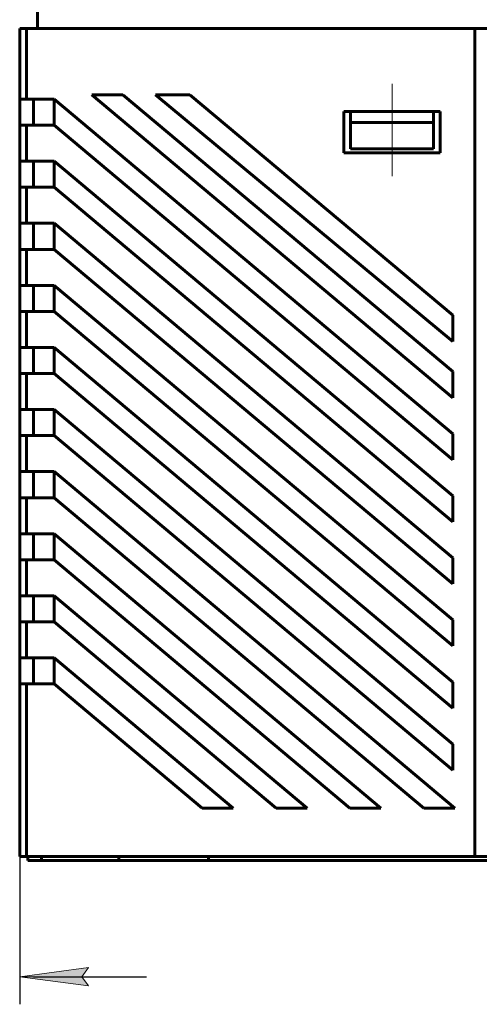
# Model space of a CAD drawing. Header units: millimetres. Extents: x 0 to 420, y 0 to 297.
# Tile 47 of 66: x 265 to 298, y 169 to 240. Entities that reach past the tile are written whole.
import ezdxf

# ---------------------------------------------------------------- set-up
doc = ezdxf.new("R2010")
doc.units = ezdxf.units.MM
for name, pattern in [('K5LT_AXLED', [19.5, 15, -1.5, 1.5, -1.5]), ('K5LT_BASIC', [0]), ('K5LT_THIN', [0])]:
    doc.linetypes.add(name, pattern=pattern)
doc.layers.add('Системный слой', color=7, linetype='Continuous')
doc.styles.add('KDIMTEXTSTYLE', font='GOST_AU.SHX', dxfattribs={"width": 0.96, "oblique": 15, "height": 5})
doc.dimstyles.new('KDIMSTYLE (1.00)', dxfattribs={"dimtxt": 5, "dimasz": 1, "dimexe": 2, "dimexo": 0, "dimgap": 1, "dimtad": 1, "dimtxsty": 'KDIMTEXTSTYLE', "dimsah": 1, "dimcen": 0, "dimdle": 1, "dimadec": 0, "dimazin": 0, "dimtfac": 0.667, "dimtmove": 0, "dimatfit": 3, "dimfxl": 0, "dimtvp": 1, "dimtolj": 1, "dimtzin": 0, "dimarcsym": 0})

# ---------------------------------------------------------------- blocks, each defined once
blk = doc.blocks.new('KDIMARROW_01')
at = {"layer": 'Системный слой'}
blk.add_hatch(color=0, dxfattribs=at).paths.add_polyline_path([(-5, -0.658), (0, 0), (-5, 0.658), (-4.5, 0)])
at = {"layer": 'Системный слой', "color": 0, "linetype": 'K5LT_THIN', "lineweight": 18}
for p, q in [((-4.5, 0), (-5, 0.658)), ((-5, 0.658), (0, 0)), ((0, 0), (-5, -0.658)), ((-5, -0.658), (-4.5, 0)), ((0, 0), (-1, 0))]:
    blk.add_line(p, q, dxfattribs=at)

msp = doc.modelspace()

# ---------------------------------------------------------------- linework, layer by layer
at = {"layer": 'Системный слой', "linetype": 'K5LT_BASIC', "lineweight": 60}
for p, q in [((265.808, 241.104), (265.808, 239.804)), ((264.508, 239.804), (264.508, 234.693)), ((265.008, 239.804), (264.508, 239.804)), ((265.008, 234.693), (265.008, 239.804)), ((265.008, 239.804), (297.508, 239.804)), ((297.508, 239.804), (297.508, 179.804)), ((297.508, 239.804), (298.508, 239.804)), ((271.995, 235.008), (269.744, 235.008)), ((269.744, 235.008), (295.908, 213.054)), ((295.908, 214.943), (271.995, 235.008)), ((276.858, 235.008), (274.358, 235.008)), ((274.358, 235.008), (295.908, 217.136)), ((295.908, 219.024), (276.858, 235.008)), ((264.508, 234.693), (265.008, 234.693)), ((264.508, 234.693), (264.508, 232.804)), ((267.008, 234.693), (265.008, 234.693)), ((265.508, 232.804), (265.508, 234.693)), ((295.908, 210.443), (267.008, 234.693)), ((267.008, 234.693), (267.008, 232.804)), ((295.008, 233.804), (288.008, 233.804)), ((288.008, 233.804), (288.008, 230.804)), ((288.508, 233.804), (288.508, 233.004)), ((294.508, 233.804), (294.508, 233.004)), ((295.008, 230.804), (295.008, 233.804)), ((264.508, 232.804), (264.508, 230.193)), ((265.008, 232.804), (264.508, 232.804)), ((265.008, 230.193), (265.008, 232.804)), ((265.008, 232.804), (267.008, 232.804)), ((267.008, 232.804), (295.908, 208.554)), ((294.508, 233.004), (288.508, 233.004)), ((288.508, 233.004), (288.508, 231.104)), ((294.508, 233.004), (294.508, 231.104)), ((288.008, 230.804), (295.008, 230.804)), ((294.508, 231.104), (288.508, 231.104)), ((264.508, 230.193), (265.008, 230.193)), ((264.508, 230.193), (264.508, 228.304)), ((267.008, 230.193), (265.008, 230.193)), ((265.508, 228.304), (265.508, 230.193)), ((295.908, 205.943), (267.008, 230.193)), ((267.008, 230.193), (267.008, 228.304)), ((264.508, 228.304), (264.508, 225.693)), ((265.008, 228.304), (264.508, 228.304)), ((265.008, 225.693), (265.008, 228.304)), ((265.008, 228.304), (267.008, 228.304)), ((267.008, 228.304), (295.908, 204.054)), ((264.508, 225.693), (265.008, 225.693)), ((264.508, 225.693), (264.508, 223.804)), ((267.008, 225.693), (265.008, 225.693)), ((265.508, 223.804), (265.508, 225.693)), ((295.908, 201.443), (267.008, 225.693)), ((267.008, 225.693), (267.008, 223.804)), ((264.508, 223.804), (264.508, 221.193)), ((265.008, 223.804), (264.508, 223.804)), ((265.008, 221.193), (265.008, 223.804)), ((265.008, 223.804), (267.008, 223.804)), ((267.008, 223.804), (295.908, 199.554)), ((264.508, 221.193), (265.008, 221.193)), ((264.508, 221.193), (264.508, 219.304)), ((267.008, 221.193), (265.008, 221.193)), ((265.508, 219.304), (265.508, 221.193)), ((295.908, 196.943), (267.008, 221.193)), ((267.008, 221.193), (267.008, 219.304)), ((264.508, 219.304), (264.508, 216.693)), ((265.008, 219.304), (264.508, 219.304)), ((265.008, 216.693), (265.008, 219.304)), ((265.008, 219.304), (267.008, 219.304)), ((267.008, 219.304), (295.908, 195.054)), ((295.908, 217.136), (295.908, 219.024)), ((264.508, 216.693), (265.008, 216.693)), ((264.508, 216.693), (264.508, 214.804)), ((267.008, 216.693), (265.008, 216.693)), ((265.508, 214.804), (265.508, 216.693)), ((295.908, 192.443), (267.008, 216.693)), ((267.008, 216.693), (267.008, 214.804)), ((295.908, 213.054), (295.908, 214.943)), ((264.508, 214.804), (264.508, 212.193)), ((265.008, 214.804), (264.508, 214.804)), ((265.008, 212.193), (265.008, 214.804)), ((265.008, 214.804), (267.008, 214.804)), ((267.008, 214.804), (295.908, 190.554)), ((264.508, 212.193), (265.008, 212.193)), ((264.508, 212.193), (264.508, 210.304)), ((267.008, 212.193), (265.008, 212.193)), ((265.508, 210.304), (265.508, 212.193)), ((295.908, 187.943), (267.008, 212.193)), ((267.008, 212.193), (267.008, 210.304)), ((264.508, 210.304), (264.508, 207.693)), ((265.008, 210.304), (264.508, 210.304)), ((265.008, 207.693), (265.008, 210.304)), ((265.008, 210.304), (267.008, 210.304)), ((267.008, 210.304), (295.908, 186.054)), ((295.908, 208.554), (295.908, 210.443)), ((264.508, 207.693), (265.008, 207.693)), ((264.508, 207.693), (264.508, 205.804)), ((267.008, 207.693), (265.008, 207.693)), ((265.508, 205.804), (265.508, 207.693)), ((296.073, 183.305), (267.008, 207.693)), ((267.008, 207.693), (267.008, 205.804)), ((264.508, 205.804), (264.508, 203.193)), ((265.008, 205.804), (264.508, 205.804)), ((265.008, 203.193), (265.008, 205.804)), ((265.008, 205.804), (267.008, 205.804)), ((267.008, 205.804), (293.822, 183.305)), ((295.908, 204.054), (295.908, 205.943)), ((264.508, 203.193), (265.008, 203.193)), ((264.508, 203.193), (264.508, 201.304)), ((267.008, 203.193), (265.008, 203.193)), ((265.508, 201.304), (265.508, 203.193)), ((290.71, 183.305), (267.008, 203.193)), ((267.008, 203.193), (267.008, 201.304)), ((264.508, 201.304), (264.508, 198.693)), ((265.008, 201.304), (264.508, 201.304)), ((265.008, 198.693), (265.008, 201.304)), ((265.008, 201.304), (267.008, 201.304)), ((267.008, 201.304), (288.459, 183.305)), ((295.908, 199.554), (295.908, 201.443)), ((264.508, 198.693), (265.008, 198.693)), ((264.508, 198.693), (264.508, 196.804)), ((267.008, 198.693), (265.008, 198.693)), ((265.508, 196.804), (265.508, 198.693)), ((285.347, 183.305), (267.008, 198.693)), ((267.008, 198.693), (267.008, 196.804)), ((264.508, 196.804), (264.508, 194.193)), ((265.008, 196.804), (264.508, 196.804)), ((265.008, 194.193), (265.008, 196.804)), ((265.008, 196.804), (267.008, 196.804)), ((267.008, 196.804), (283.096, 183.305)), ((295.908, 195.054), (295.908, 196.943)), ((264.508, 194.193), (265.008, 194.193)), ((264.508, 194.193), (264.508, 192.304)), ((267.008, 194.193), (265.008, 194.193)), ((265.508, 192.304), (265.508, 194.193)), ((279.984, 183.305), (267.008, 194.193)), ((267.008, 194.193), (267.008, 192.304)), ((264.508, 192.304), (264.508, 179.804)), ((265.008, 192.304), (264.508, 192.304)), ((265.008, 179.804), (265.008, 192.304)), ((265.008, 192.304), (267.008, 192.304)), ((267.008, 192.304), (277.733, 183.305)), ((295.908, 190.554), (295.908, 192.443)), ((295.908, 186.054), (295.908, 187.943)), ((277.733, 183.305), (279.984, 183.305)), ((283.096, 183.305), (285.347, 183.305)), ((288.459, 183.305), (290.71, 183.305)), ((293.822, 183.305), (296.073, 183.305)), ((264.508, 179.804), (265.008, 179.804)), ((265.008, 179.804), (297.508, 179.804)), ((265.092, 179.804), (265.092, 179.504)), ((265.092, 179.504), (266.092, 179.504)), ((266.092, 179.504), (266.092, 179.804)), ((271.692, 179.504), (266.092, 179.504)), ((271.692, 179.804), (271.692, 179.504)), ((278.192, 179.504), (271.692, 179.504)), ((278.192, 179.804), (278.192, 179.504)), ((308.992, 179.504), (278.192, 179.504)), ((297.508, 179.804), (298.508, 179.804))]:
    msp.add_line(p, q, dxfattribs=at)
at = {"layer": 'Системный слой', "linetype": 'K5LT_AXLED', "lineweight": 18}
msp.add_line((291.508, 235.804), (291.508, 229.104), dxfattribs=at)

# ---------------------------------------------------------------- dimensions: what is measured, and where the dimension line sits
at = {"layer": 'Системный слой'}
msp.add_linear_dim(base=(388.508, 171.08), p1=(264.508, 180.672), p2=(388.508, 179.804), location=(326.508, 171.08), dimstyle='KDIMSTYLE (1.00)', override={"dimexo": 0, "dimpost": '\\H5.0;\\W0.965;\\Q15;<>', "dimblk1": 'KDIMARROW_01', "dimblk2": 'KDIMARROW_01', "dimse1": 0, "dimse2": 0, "dimtolj": 1}, dxfattribs=at).render()

doc.saveas('drawing.dxf')
